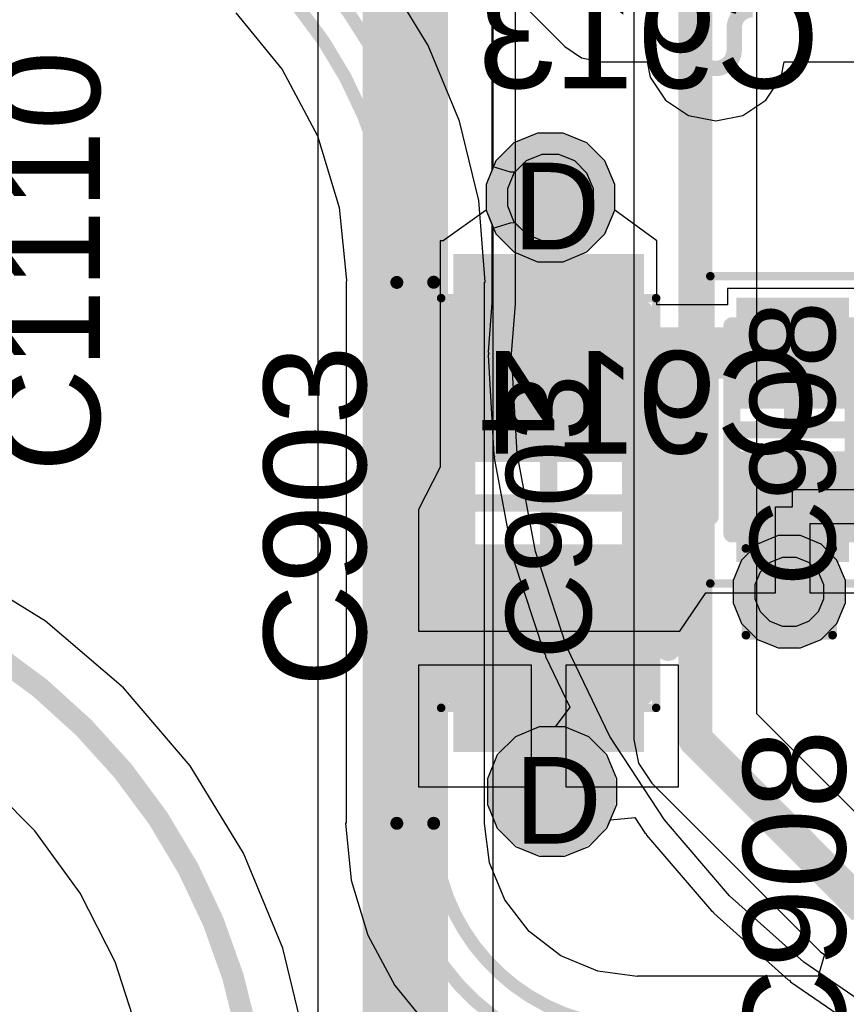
# Model space of a CAD drawing. Header units: inches. Extents: x -6 to 11.2, y -2.2 to 8.3.
# Tile 193 of 256: x 2.783 to 2.973, y 0.234 to 0.461. Entities that reach past the tile are written whole.
import ezdxf

# ---------------------------------------------------------------- set-up
doc = ezdxf.new("R2010")
doc.units = ezdxf.units.IN
doc.header["$MEASUREMENT"] = 0
for name, color, linetype in [('Board Layer Stack Bottom Overlay', 54, 'Continuous'), ('Drill Drawing', 1, 'Continuous'), ('Layer  6- Inner', 156, 'Continuous'), ('Layer 1- Top', 1, 'Continuous'), ('Layer 2- GND', 16, 'Continuous'), ('Layer 3- Inner', 16, 'Continuous'), ('Layer 4- Inner', 76, 'Continuous'), ('Layer 5- Inner', 90, 'Continuous'), ('Layer 7- PWR', 76, 'Continuous'), ('Layer 8- Bottom', 5, 'Continuous'), ('Top Assembly', 56, 'Continuous'), ('Top Comp Body -Top13)-Comp Body -Bot14)', 56, 'Continuous'), ('Top Comp Outline -Top11)-Comp Outline -Bot12)', 56, 'Continuous'), ('Top Courtyard -Top15)-Courtyard -Bot16)', 56, 'Continuous'), ('Top Overlay', 2, 'Continuous'), ('Top Paste', 8, 'Continuous'), ('Top Solder', 216, 'Continuous'), ('Via Holes', 16, 'Continuous')]:
    doc.layers.add(name, color=color, linetype=linetype)
doc.styles.add('Arial', font='txt', dxfattribs={"height": 0.2})

# ---------------------------------------------------------------- blocks, each defined once
blk = doc.blocks.new('CAPC1005X07_F____497')
at = {"layer": 'Layer 1- Top'}
for points in [[(-0.027559, 0.01003935), (-0.007874, 0.01003935), (-0.007874, -0.01003935), (-0.027559, -0.01003935)], [(0.007874, 0.01003935), (0.027559, 0.01003935), (0.027559, -0.01003935), (0.007874, -0.01003935)]]:
    blk.add_hatch(color=7, dxfattribs=at).paths.add_polyline_path(points)
at = {"layer": 'Top Paste'}
for points in [[(-0.027559, 0.01003935), (-0.007874, 0.01003935), (-0.007874, -0.01003935), (-0.027559, -0.01003935)], [(0.007874, 0.01003935), (0.027559, 0.01003935), (0.027559, -0.01003935), (0.007874, -0.01003935)]]:
    blk.add_hatch(color=8, dxfattribs=at).paths.add_polyline_path(points)
at = {"layer": 'Top Solder'}
for points in [[(-0.0305118, 0.01299215), (-0.0049212, 0.01299215), (-0.0049212, -0.01299215), (-0.0305118, -0.01299215)], [(0.0049212, 0.01299215), (0.0305118, 0.01299215), (0.0305118, -0.01299215), (0.0049212, -0.01299215)]]:
    blk.add_hatch(color=216, dxfattribs=at).paths.add_polyline_path(points)
at = {"layer": 'Top Assembly'}
for points in [[(-0.024, 0.014, 0.003937, 0.003937, 0), (-0.024, -0.014, 0.003937, 0.003937, 0)], [(-0.024, 0.014, 0.003937, 0.003937, 0), (0.024, 0.014, 0.003937, 0.003937, 0)], [(0.024, 0.014, 0.003937, 0.003937, 0), (0.024, -0.014, 0.003937, 0.003937, 0)], [(-0.024, -0.014, 0.003937, 0.003937, 0), (0.024, -0.014, 0.003937, 0.003937, 0)]]:
    blk.add_lwpolyline(points, format="xyseb", dxfattribs=at)
for points in [[(-0.0249842, 0.014, 0.0019685, 0.0019685, 1), (-0.0230158, 0.014, 0.0019685, 0.0019685, 1)], [(-0.0249842, 0.014, 0.0019685, 0.0019685, 1), (-0.0230158, 0.014, 0.0019685, 0.0019685, 1)], [(0.0230158, 0.014, 0.0019685, 0.0019685, 1), (0.0249842, 0.014, 0.0019685, 0.0019685, 1)], [(0.0230158, 0.014, 0.0019685, 0.0019685, 1), (0.0249842, 0.014, 0.0019685, 0.0019685, 1)], [(-0.0249842, -0.014, 0.0019685, 0.0019685, 1), (-0.0230158, -0.014, 0.0019685, 0.0019685, 1)], [(-0.0249842, -0.014, 0.0019685, 0.0019685, 1), (-0.0230158, -0.014, 0.0019685, 0.0019685, 1)], [(0.0230158, -0.014, 0.0019685, 0.0019685, 1), (0.0249842, -0.014, 0.0019685, 0.0019685, 1)], [(0.0230158, -0.014, 0.0019685, 0.0019685, 1), (0.0249842, -0.014, 0.0019685, 0.0019685, 1)]]:
    blk.add_lwpolyline(points, format="xyseb", close=True, dxfattribs=at)
at = {"layer": 'Top Courtyard -Top15)-Courtyard -Bot16)'}
for points in [[(-0.0354331, 0.019, 0.0019685, 0.0019685, 0), (0.0354331, 0.019, 0.0019685, 0.0019685, 0)], [(-0.0354331, 0.019, 0.0019685, 0.0019685, 0), (-0.0354331, -0.019, 0.0019685, 0.0019685, 0)], [(0.0354331, 0.019, 0.0019685, 0.0019685, 0), (0.0354331, -0.019, 0.0019685, 0.0019685, 0)], [(0, 0.011811, 0.003937, 0.003937, 0), (0, -0.011811, 0.003937, 0.003937, 0)], [(-0.011811, 0, 0.003937, 0.003937, 0), (0.0118111, 0, 0.003937, 0.003937, 0)], [(-0.0354331, -0.019, 0.0019685, 0.0019685, 0), (0.0354331, -0.019, 0.0019685, 0.0019685, 0)]]:
    blk.add_lwpolyline(points, format="xyseb", dxfattribs=at)
for points in [[(-0.0359252, 0.019, 0.0009842, 0.0009842, 1), (-0.034941, 0.019, 0.0009842, 0.0009842, 1)], [(-0.0359252, 0.019, 0.0009842, 0.0009842, 1), (-0.034941, 0.019, 0.0009842, 0.0009842, 1)], [(0.034941, 0.019, 0.0009842, 0.0009842, 1), (0.0359252, 0.019, 0.0009842, 0.0009842, 1)], [(0.034941, 0.019, 0.0009842, 0.0009842, 1), (0.0359252, 0.019, 0.0009842, 0.0009842, 1)], [(-0.0009842, 0.011811, 0.0019685, 0.0019685, 1), (0.0009842, 0.011811, 0.0019685, 0.0019685, 1)], [(-0.0127952, 0, 0.0019685, 0.0019685, 1), (-0.0108268, 0, 0.0019685, 0.0019685, 1)], [(0.0108269, 0, 0.0019685, 0.0019685, 1), (0.0127953, 0, 0.0019685, 0.0019685, 1)], [(-0.0009842, -0.011811, 0.0019685, 0.0019685, 1), (0.0009842, -0.011811, 0.0019685, 0.0019685, 1)], [(-0.0359252, -0.019, 0.0009842, 0.0009842, 1), (-0.034941, -0.019, 0.0009842, 0.0009842, 1)], [(-0.0359252, -0.019, 0.0009842, 0.0009842, 1), (-0.034941, -0.019, 0.0009842, 0.0009842, 1)], [(0.034941, -0.019, 0.0009842, 0.0009842, 1), (0.0359252, -0.019, 0.0009842, 0.0009842, 1)], [(0.034941, -0.019, 0.0009842, 0.0009842, 1), (0.0359252, -0.019, 0.0009842, 0.0009842, 1)]]:
    blk.add_lwpolyline(points, format="xyseb", close=True, dxfattribs=at)
at = {"layer": 'Top Overlay'}
for points in [[(-0.02, 0.019, 0.003937, 0.003937, 0), (0.01937, 0.019, 0.003937, 0.003937, 0)], [(-0.02, -0.019, 0.003937, 0.003937, 0), (0.01937, -0.019, 0.003937, 0.003937, 0)]]:
    blk.add_lwpolyline(points, format="xyseb", dxfattribs=at)
for points in [[(-0.0209842, 0.019, 0.0019685, 0.0019685, 1), (-0.0190158, 0.019, 0.0019685, 0.0019685, 1)], [(0.0183858, 0.019, 0.0019685, 0.0019685, 1), (0.0203542, 0.019, 0.0019685, 0.0019685, 1)], [(-0.0209842, -0.019, 0.0019685, 0.0019685, 1), (-0.0190158, -0.019, 0.0019685, 0.0019685, 1)], [(0.0183858, -0.019, 0.0019685, 0.0019685, 1), (0.0203542, -0.019, 0.0019685, 0.0019685, 1)]]:
    blk.add_lwpolyline(points, format="xyseb", close=True, dxfattribs=at)
at = {"layer": 'Top Assembly', "style": 'Arial'}
blk.add_text('C908', height=0.019685, dxfattribs=at).set_placement((-0.0360774, -0.0098393))
blk = doc.blocks.new('L15003_CAP_M_____502')
at = {"layer": 'Layer 1- Top'}
for points in [[(-0.0554646, 0.02), (-0.0114646, 0.02), (-0.0114646, -0.02), (-0.0554646, -0.02)], [(0.0114645, 0.02), (0.0554645, 0.02), (0.0554645, -0.02), (0.0114645, -0.02)]]:
    blk.add_hatch(color=7, dxfattribs=at).paths.add_polyline_path(points)
at = {"layer": 'Top Paste'}
for points in [[(-0.0554646, 0.02), (-0.0114646, 0.02), (-0.0114646, -0.02), (-0.0554646, -0.02)], [(0.0114645, 0.02), (0.0554645, 0.02), (0.0554645, -0.02), (0.0114645, -0.02)]]:
    blk.add_hatch(color=8, dxfattribs=at).paths.add_polyline_path(points)
at = {"layer": 'Top Solder'}
for points in [[(-0.0574331, 0.0219685), (-0.0094961, 0.0219685), (-0.0094961, -0.0219685), (-0.0574331, -0.0219685)], [(0.009496, 0.0219685), (0.057433, 0.0219685), (0.057433, -0.0219685), (0.009496, -0.0219685)]]:
    blk.add_hatch(color=216, dxfattribs=at).paths.add_polyline_path(points)
at = {"layer": 'Top Comp Body -Top13)-Comp Body -Bot14)'}
for points in [[(-0.034452, 0.0188944, 0.003937, 0.003937, 0), (0.0344456, 0.0188944, 0.003937, 0.003937, 0)], [(-0.034452, 0.0188944, 0.003937, 0.003937, 0), (-0.034452, -0.0189009, 0.003937, 0.003937, 0)], [(0.0344456, 0.0188944, 0.003937, 0.003937, 0), (0.0344456, -0.0189009, 0.003937, 0.003937, 0)], [(-0.034452, -0.0189009, 0.003937, 0.003937, 0), (0.0344456, -0.0189009, 0.003937, 0.003937, 0)]]:
    blk.add_lwpolyline(points, format="xyseb", dxfattribs=at)
for points in [[(-0.0354362, 0.0188944, 0.0019685, 0.0019685, 1), (-0.0334678, 0.0188944, 0.0019685, 0.0019685, 1)], [(-0.0354362, 0.0188944, 0.0019685, 0.0019685, 1), (-0.0334678, 0.0188944, 0.0019685, 0.0019685, 1)], [(0.0334614, 0.0188944, 0.0019685, 0.0019685, 1), (0.0354298, 0.0188944, 0.0019685, 0.0019685, 1)], [(0.0334614, 0.0188944, 0.0019685, 0.0019685, 1), (0.0354298, 0.0188944, 0.0019685, 0.0019685, 1)], [(-0.0354362, -0.0189009, 0.0019685, 0.0019685, 1), (-0.0334678, -0.0189009, 0.0019685, 0.0019685, 1)], [(-0.0354362, -0.0189009, 0.0019685, 0.0019685, 1), (-0.0334678, -0.0189009, 0.0019685, 0.0019685, 1)], [(0.0334614, -0.0189009, 0.0019685, 0.0019685, 1), (0.0354298, -0.0189009, 0.0019685, 0.0019685, 1)], [(0.0334614, -0.0189009, 0.0019685, 0.0019685, 1), (0.0354298, -0.0189009, 0.0019685, 0.0019685, 1)]]:
    blk.add_lwpolyline(points, format="xyseb", close=True, dxfattribs=at)
at = {"layer": 'Top Comp Outline -Top11)-Comp Outline -Bot12)'}
for points in [[(-0.0444882, 0.0220472, 0.003937, 0.003937, 0), (-0.0444882, -0.0220472, 0.003937, 0.003937, 0)], [(-0.0444882, 0.0220472, 0.003937, 0.003937, 0), (0.0444882, 0.0220472, 0.003937, 0.003937, 0)], [(0.0444882, 0.0220472, 0.003937, 0.003937, 0), (0.0444882, -0.0220472, 0.003937, 0.003937, 0)], [(-0.0444882, -0.0220472, 0.003937, 0.003937, 0), (0.0444882, -0.0220472, 0.003937, 0.003937, 0)]]:
    blk.add_lwpolyline(points, format="xyseb", dxfattribs=at)
for points in [[(-0.0454724, 0.0220472, 0.0019685, 0.0019685, 1), (-0.043504, 0.0220472, 0.0019685, 0.0019685, 1)], [(-0.0454724, 0.0220472, 0.0019685, 0.0019685, 1), (-0.043504, 0.0220472, 0.0019685, 0.0019685, 1)], [(0.043504, 0.0220472, 0.0019685, 0.0019685, 1), (0.0454724, 0.0220472, 0.0019685, 0.0019685, 1)], [(0.043504, 0.0220472, 0.0019685, 0.0019685, 1), (0.0454724, 0.0220472, 0.0019685, 0.0019685, 1)], [(-0.0454724, -0.0220472, 0.0019685, 0.0019685, 1), (-0.043504, -0.0220472, 0.0019685, 0.0019685, 1)], [(-0.0454724, -0.0220472, 0.0019685, 0.0019685, 1), (-0.043504, -0.0220472, 0.0019685, 0.0019685, 1)], [(0.043504, -0.0220472, 0.0019685, 0.0019685, 1), (0.0454724, -0.0220472, 0.0019685, 0.0019685, 1)], [(0.043504, -0.0220472, 0.0019685, 0.0019685, 1), (0.0454724, -0.0220472, 0.0019685, 0.0019685, 1)]]:
    blk.add_lwpolyline(points, format="xyseb", close=True, dxfattribs=at)
at = {"layer": 'Top Courtyard -Top15)-Courtyard -Bot16)'}
for points in [[(-0.0472441, 0.0248031, 0.0019685, 0.0019685, 0), (-0.0472441, -0.0248031, 0.0019685, 0.0019685, 0)], [(-0.0472441, 0.0248031, 0.0019685, 0.0019685, 0), (0.0472441, 0.0248031, 0.0019685, 0.0019685, 0)], [(0.0472441, 0.0248031, 0.0019685, 0.0019685, 0), (0.0472441, -0.0248031, 0.0019685, 0.0019685, 0)], [(0, 0.0188976, 0.003937, 0.003937, 0), (0, -0.0188977, 0.003937, 0.003937, 0)], [(-0.0188976, 0, 0.003937, 0.003937, 0), (0.0188976, 0, 0.003937, 0.003937, 0)], [(-0.0472441, -0.0248031, 0.0019685, 0.0019685, 0), (0.0472441, -0.0248031, 0.0019685, 0.0019685, 0)]]:
    blk.add_lwpolyline(points, format="xyseb", dxfattribs=at)
for points in [[(-0.0477362, 0.0248031, 0.0009842, 0.0009842, 1), (-0.046752, 0.0248031, 0.0009842, 0.0009842, 1)], [(-0.0477362, 0.0248031, 0.0009842, 0.0009842, 1), (-0.046752, 0.0248031, 0.0009842, 0.0009842, 1)], [(0.046752, 0.0248031, 0.0009842, 0.0009842, 1), (0.0477362, 0.0248031, 0.0009842, 0.0009842, 1)], [(0.046752, 0.0248031, 0.0009842, 0.0009842, 1), (0.0477362, 0.0248031, 0.0009842, 0.0009842, 1)], [(-0.0009842, 0.0188976, 0.0019685, 0.0019685, 1), (0.0009842, 0.0188976, 0.0019685, 0.0019685, 1)], [(-0.0198818, 0, 0.0019685, 0.0019685, 1), (-0.0179134, 0, 0.0019685, 0.0019685, 1)], [(0.0179134, 0, 0.0019685, 0.0019685, 1), (0.0198818, 0, 0.0019685, 0.0019685, 1)], [(-0.0009842, -0.0188977, 0.0019685, 0.0019685, 1), (0.0009842, -0.0188977, 0.0019685, 0.0019685, 1)], [(-0.0477362, -0.0248031, 0.0009842, 0.0009842, 1), (-0.046752, -0.0248031, 0.0009842, 0.0009842, 1)], [(-0.0477362, -0.0248031, 0.0009842, 0.0009842, 1), (-0.046752, -0.0248031, 0.0009842, 0.0009842, 1)], [(0.046752, -0.0248031, 0.0009842, 0.0009842, 1), (0.0477362, -0.0248031, 0.0009842, 0.0009842, 1)], [(0.046752, -0.0248031, 0.0009842, 0.0009842, 1), (0.0477362, -0.0248031, 0.0009842, 0.0009842, 1)]]:
    blk.add_lwpolyline(points, format="xyseb", close=True, dxfattribs=at)
at = {"layer": 'Top Overlay'}
for points in [[(-0.0334646, 0.0275591, 0.0059055, 0.0059055, 0), (0.0334645, 0.0275591, 0.0059055, 0.0059055, 0)], [(-0.0334646, -0.0275591, 0.0059055, 0.0059055, 0), (0.0334645, -0.0275591, 0.0059055, 0.0059055, 0)]]:
    blk.add_lwpolyline(points, format="xyseb", dxfattribs=at)
for points in [[(-0.034941, 0.0275591, 0.0029527, 0.0029527, 1), (-0.0319882, 0.0275591, 0.0029527, 0.0029527, 1)], [(0.0319881, 0.0275591, 0.0029527, 0.0029527, 1), (0.0349409, 0.0275591, 0.0029527, 0.0029527, 1)], [(-0.034941, -0.0275591, 0.0029527, 0.0029527, 1), (-0.0319882, -0.0275591, 0.0029527, 0.0029527, 1)], [(0.0319881, -0.0275591, 0.0029527, 0.0029527, 1), (0.0349409, -0.0275591, 0.0029527, 0.0029527, 1)]]:
    blk.add_lwpolyline(points, format="xyseb", close=True, dxfattribs=at)
at = {"layer": 'Top Comp Outline -Top11)-Comp Outline -Bot12)', "style": 'Arial'}
blk.add_text('C903', height=0.019685, dxfattribs=at).set_placement((-0.0360774, -0.0098393))

msp = doc.modelspace()

# ---------------------------------------------------------------- hatches: boundary and pattern name
at = {"layer": 'Layer 1- Top'}
h = msp.add_hatch(color=7, dxfattribs=at)
edge = h.paths.add_edge_path()
edge.add_arc((2.9051117, 0.419692), 0.0098425, 0, 360)
h = msp.add_hatch(color=7, dxfattribs=at)
edge = h.paths.add_edge_path()
edge.add_arc((2.9602362, 0.3287402), 0.007874, 0, 360)
h = msp.add_hatch(color=7, dxfattribs=at)
edge = h.paths.add_edge_path()
edge.add_arc((2.9055118, 0.2826772), 0.0098425, 0, 360)
at = {"layer": 'Layer 2- GND'}
h = msp.add_hatch(color=7, dxfattribs=at)
edge = h.paths.add_edge_path()
edge.add_arc((2.9051117, 0.419692), 0.0149212, 0, 360)
at = {"layer": 'Layer 3- Inner'}
h = msp.add_hatch(color=7, dxfattribs=at)
edge = h.paths.add_edge_path()
edge.add_arc((2.9602362, 0.3287402), 0.007874, 0, 360)
h = msp.add_hatch(color=7, dxfattribs=at)
edge = h.paths.add_edge_path()
edge.add_arc((2.9055118, 0.2826772), 0.0098425, 0, 360)
at = {"layer": 'Layer 4- Inner'}
h = msp.add_hatch(color=7, dxfattribs=at)
edge = h.paths.add_edge_path()
edge.add_arc((2.9051117, 0.419692), 0.0098425, 0, 360)
at = {"layer": 'Layer 5- Inner'}
h = msp.add_hatch(color=7, dxfattribs=at)
edge = h.paths.add_edge_path()
edge.add_arc((2.9602362, 0.3287402), 0.007874, 0, 360)
h = msp.add_hatch(color=7, dxfattribs=at)
edge = h.paths.add_edge_path()
edge.add_arc((2.9055118, 0.2826772), 0.0098425, 0, 360)
at = {"layer": 'Layer 7- PWR'}
h = msp.add_hatch(color=7, dxfattribs=at)
edge = h.paths.add_edge_path()
edge.add_arc((2.9051117, 0.419692), 0.0149212, 0, 360)
h = msp.add_hatch(color=7, dxfattribs=at)
edge = h.paths.add_edge_path()
edge.add_arc((2.9602362, 0.3287402), 0.0129527, 0, 360)
h = msp.add_hatch(color=7, dxfattribs=at)
edge = h.paths.add_edge_path()
edge.add_arc((2.9055118, 0.2826772), 0.0149212, 0, 360)
at = {"layer": 'Layer 8- Bottom'}
h = msp.add_hatch(color=7, dxfattribs=at)
edge = h.paths.add_edge_path()
edge.add_arc((2.9051117, 0.419692), 0.0098425, 0, 360)
h = msp.add_hatch(color=7, dxfattribs=at)
edge = h.paths.add_edge_path()
edge.add_arc((2.9602362, 0.3287402), 0.007874, 0, 360)
h = msp.add_hatch(color=7, dxfattribs=at)
edge = h.paths.add_edge_path()
edge.add_arc((2.9055118, 0.2826772), 0.0098425, 0, 360)
at = {"layer": 'Via Holes'}
h = msp.add_hatch(color=7, dxfattribs=at)
edge = h.paths.add_edge_path()
edge.add_arc((2.9051117, 0.419692), 0.0049212, 0, 360)
h = msp.add_hatch(color=7, dxfattribs=at)
edge = h.paths.add_edge_path()
edge.add_arc((2.9602362, 0.3287402), 0.0029527, 0, 360)
h = msp.add_hatch(color=7, dxfattribs=at)
edge = h.paths.add_edge_path()
edge.add_arc((2.9055118, 0.2826772), 0.0049212, 0, 360)

# ---------------------------------------------------------------- linework, layer by layer
at = {"layer": 'Drill Drawing'}
for points in [[(2.9502362, 0.3387402, 0.002, 0.002, 0), (2.9702362, 0.3387402, 0.002, 0.002, 0)], [(2.9502362, 0.3187402, 0.002, 0.002, 0), (2.9502362, 0.3387402, 0.002, 0.002, 0)], [(2.9702362, 0.3187402, 0.002, 0.002, 0), (2.9702362, 0.3387402, 0.002, 0.002, 0)], [(2.9502362, 0.3187402, 0.002, 0.002, 0), (2.9702362, 0.3187402, 0.002, 0.002, 0)]]:
    msp.add_lwpolyline(points, format="xyseb", dxfattribs=at)
for points in [[(2.9497362, 0.3387402, 0.001, 0.001, 1), (2.9507362, 0.3387402, 0.001, 0.001, 1)], [(2.9497362, 0.3387402, 0.001, 0.001, 1), (2.9507362, 0.3387402, 0.001, 0.001, 1)], [(2.9697362, 0.3387402, 0.001, 0.001, 1), (2.9707362, 0.3387402, 0.001, 0.001, 1)], [(2.9697362, 0.3387402, 0.001, 0.001, 1), (2.9707362, 0.3387402, 0.001, 0.001, 1)], [(2.9497362, 0.3187402, 0.001, 0.001, 1), (2.9507362, 0.3187402, 0.001, 0.001, 1)], [(2.9497362, 0.3187402, 0.001, 0.001, 1), (2.9507362, 0.3187402, 0.001, 0.001, 1)], [(2.9697362, 0.3187402, 0.001, 0.001, 1), (2.9707362, 0.3187402, 0.001, 0.001, 1)], [(2.9697362, 0.3187402, 0.001, 0.001, 1), (2.9707362, 0.3187402, 0.001, 0.001, 1)]]:
    msp.add_lwpolyline(points, format="xyseb", close=True, dxfattribs=at)
at = {"layer": 'Layer  6- Inner'}
for p, q in [((2.9031382, 0.4296132), (2.8994918, 0.4281028)), ((2.9070852, 0.4296132), (2.9031382, 0.4296132)), ((2.9107316, 0.4281028), (2.9070852, 0.4296132)), ((2.8994918, 0.4281028), (2.8967009, 0.4253119)), ((2.9135225, 0.4253119), (2.9107316, 0.4281028)), ((2.8967009, 0.4253119), (2.8951905, 0.4216655)), ((2.9150329, 0.4216655), (2.9135225, 0.4253119)), ((2.8951905, 0.4216655), (2.8951905, 0.4177185)), ((2.9150329, 0.4177185), (2.9150329, 0.4216655)), ((2.8951905, 0.4177185), (2.8967009, 0.4140721)), ((2.9135225, 0.4140721), (2.9150329, 0.4177185)), ((2.8967009, 0.4140721), (2.8994918, 0.4112812)), ((2.9107316, 0.4112812), (2.9135225, 0.4140721)), ((2.8994918, 0.4112812), (2.9031382, 0.4097708)), ((2.9070852, 0.4097708), (2.9107316, 0.4112812)), ((2.9031382, 0.4097708), (2.9070852, 0.4097708)), ((2.9576597, 0.3416929), (2.9528991, 0.339721)), ((2.9628127, 0.3416929), (2.9576597, 0.3416929)), ((2.9675733, 0.339721), (2.9628127, 0.3416929)), ((2.9528991, 0.339721), (2.9492554, 0.3360773)), ((2.971217, 0.3360773), (2.9675733, 0.339721)), ((2.9492554, 0.3360773), (2.9472835, 0.3313167)), ((2.9731889, 0.3313167), (2.971217, 0.3360773)), ((2.9472835, 0.3313167), (2.9472835, 0.3261637)), ((2.9731889, 0.3261637), (2.9731889, 0.3313167)), ((2.9472835, 0.3261637), (2.9492554, 0.3214031)), ((2.971217, 0.3214031), (2.9731889, 0.3261637)), ((2.9492554, 0.3214031), (2.9528991, 0.3177594)), ((2.9675733, 0.3177594), (2.971217, 0.3214031)), ((2.9528991, 0.3177594), (2.9576597, 0.3157875)), ((2.9576597, 0.3157875), (2.9628127, 0.3157875)), ((2.9628127, 0.3157875), (2.9675733, 0.3177594)), ((2.9025438, 0.2975984), (2.8970596, 0.2953268)), ((2.9084798, 0.2975984), (2.9025438, 0.2975984)), ((2.913964, 0.2953268), (2.9084798, 0.2975984)), ((2.8970596, 0.2953268), (2.8928622, 0.2911294)), ((2.9181614, 0.2911294), (2.913964, 0.2953268)), ((2.8928622, 0.2911294), (2.8905906, 0.2856452)), ((2.920433, 0.2856452), (2.9181614, 0.2911294)), ((2.7861856, 0.2736094), (2.7736094, 0.2861856)), ((2.8905906, 0.2856452), (2.8905906, 0.2797092)), ((2.920433, 0.2797092), (2.920433, 0.2856452)), ((2.8905906, 0.2797092), (2.8928622, 0.274225)), ((2.9181614, 0.274225), (2.920433, 0.2797092)), ((2.7966395, 0.2592208), (2.7861856, 0.2736094)), ((2.8928622, 0.274225), (2.8970596, 0.2700276)), ((2.913964, 0.2700276), (2.9181614, 0.274225)), ((2.8970596, 0.2700276), (2.9025438, 0.267756)), ((2.9084798, 0.267756), (2.913964, 0.2700276)), ((2.9025438, 0.267756), (2.9084798, 0.267756)), ((2.8047139, 0.2433739), (2.7966395, 0.2592208)), ((2.8102099, 0.226459), (2.8047139, 0.2433739))]:
    msp.add_line(p, q, dxfattribs=at)
at = {"layer": 'Layer 1- Top'}
for p, q in [((2.8863887, 0.4765596), (2.908436, 0.4545123)), ((2.908436, 0.4545123), (2.9123297, 0.4519105)), ((2.9123297, 0.4519105), (2.9169228, 0.4509969)), ((2.9169228, 0.4509969), (2.9274447, 0.4509969)), ((2.9274447, 0.4509969), (2.9281494, 0.447454)), ((2.9583743, 0.447454), (2.959079, 0.4509969)), ((2.959079, 0.4509969), (3.0119183, 0.4509969)), ((2.9281494, 0.447454), (2.9316953, 0.4421472)), ((2.9548284, 0.4421472), (2.9583743, 0.447454)), ((2.9316953, 0.4421472), (2.9370021, 0.4386012)), ((2.9495216, 0.4386012), (2.9548284, 0.4421472)), ((2.9370021, 0.4386012), (2.9432617, 0.4373561)), ((2.9432617, 0.4373561), (2.9495216, 0.4386012)), ((2.9021593, 0.4345345), (2.8967041, 0.4322749)), ((2.9080641, 0.4345345), (2.9021593, 0.4345345)), ((2.9135193, 0.4322749), (2.9080641, 0.4345345)), ((2.8967041, 0.4322749), (2.8925288, 0.4280996)), ((2.9176946, 0.4280996), (2.9135193, 0.4322749)), ((2.8925288, 0.4280996), (2.8902692, 0.4226444)), ((2.9199542, 0.4226444), (2.9176946, 0.4280996)), ((2.8902692, 0.4226444), (2.8902692, 0.4167397)), ((2.9199542, 0.4167397), (2.9199542, 0.4226444)), ((2.8902692, 0.4167397), (2.8804075, 0.409684)), ((2.9297181, 0.409684), (2.9199542, 0.4167397)), ((2.879718, 0.409684), (2.8797179, 0.3574948)), ((2.8804075, 0.409684), (2.879718, 0.409684)), ((2.929718, 0.3949292), (2.929718, 0.409684)), ((2.929718, 0.409684), (2.9297181, 0.409684)), ((2.9760566, 0.3986525), (2.945978, 0.3986525)), ((2.945978, 0.3986525), (2.945978, 0.3949292)), ((2.945978, 0.3949292), (2.929718, 0.3949292)), ((2.8797179, 0.3574948), (2.8747179, 0.3477549)), ((2.9610172, 0.3483771), (2.9610172, 0.3523141)), ((2.9610172, 0.3523141), (2.9810567, 0.3523141)), ((2.8747179, 0.3477549), (2.874718, 0.345944)), ((2.9570802, 0.3285345), (2.9570802, 0.3483771)), ((2.9570802, 0.3483771), (2.9610172, 0.3483771)), ((2.874718, 0.345944), (2.874718, 0.3196918)), ((2.9810566, 0.3444401), (2.9649542, 0.3444401)), ((2.9649542, 0.3444401), (2.9649542, 0.3285345)), ((2.7886145, 0.3219674), (2.7684436, 0.3343281)), ((2.9349729, 0.3196918), (2.9409781, 0.3285344)), ((2.9409781, 0.3285344), (2.9465291, 0.3285345)), ((2.9465291, 0.3285345), (2.9570802, 0.3285345)), ((2.9649542, 0.3285345), (2.9810566, 0.3285345)), ((2.8066034, 0.3066034), (2.7886145, 0.3219674)), ((2.874718, 0.3196918), (2.9047179, 0.3196918)), ((2.9047179, 0.3196918), (2.9349729, 0.3196918)), ((2.9007809, 0.3118178), (2.874718, 0.3118178)), ((2.874718, 0.3118178), (2.874718, 0.2837549)), ((2.9007809, 0.2837549), (2.9007809, 0.3118178)), ((2.934718, 0.3118178), (2.9086549, 0.3118178)), ((2.9086549, 0.3118178), (2.9086549, 0.2837549)), ((2.934718, 0.2837549), (2.934718, 0.3118178)), ((2.8219674, 0.2886145), (2.8066034, 0.3066034)), ((2.8343281, 0.2684436), (2.8219674, 0.2886145)), ((2.874718, 0.2837549), (2.9007809, 0.2837549)), ((2.9086549, 0.2837549), (2.934718, 0.2837549)), ((2.8433813, 0.2465874), (2.8343281, 0.2684436)), ((2.8489039, 0.2235841), (2.8433813, 0.2465874))]:
    msp.add_line(p, q, dxfattribs=at)
for points in [[(2.9347186, 0.4629991, 0.0035433, 0.0035433, -0.4142135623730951), (2.9389902, 0.4587275, 0.0035433, 0.0035433, 0)], [(2.9475335, 0.4587275, 0.0035433, 0.0035433, -0.4142135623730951), (2.9518051, 0.4629991, 0.0035433, 0.0035433, 0)], [(2.9389902, 0.4537137, 0.0035433, 0.0035433, 0), (2.9389902, 0.4587275, 0.0035433, 0.0035433, 0)], [(2.9475335, 0.4537137, 0.0035433, 0.0035433, 0), (2.9475335, 0.4587275, 0.0035433, 0.0035433, 0)], [(2.9432618, 0.4494421, 0.0035433, 0.0035433, -0.4142135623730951), (2.9389902, 0.4537137, 0.0035433, 0.0035433, 0)], [(2.9475335, 0.4537137, 0.0035433, 0.0035433, -0.4142135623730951), (2.9432619, 0.4494421, 0.0035433, 0.0035433, 0)], [(2.9432618, 0.4494421, 0.0035433, 0.0035433, 0), (2.9432619, 0.4494421, 0.0035433, 0.0035433, 0)], [(2.9049148, 0.4194951, 0.015748, 0.015748, 0), (2.9051117, 0.419692, 0.015748, 0.015748, 0)], [(2.9049148, 0.3828808, 0.015748, 0.015748, 0), (2.9049148, 0.4194951, 0.015748, 0.015748, 0)], [(2.904718, 0.382684, 0.011811, 0.011811, 0), (2.9049148, 0.3828808, 0.011811, 0.011811, 0)], [(2.9049148, 0.3828808, 0.011811, 0.011811, 0), (2.905844, 0.38381, 0.011811, 0.011811, 0)], [(2.905844, 0.38381, 0.011811, 0.011811, 0), (2.9610173, 0.38381, 0.011811, 0.011811, 0)], [(2.9610173, 0.38381, 0.011811, 0.011811, 0), (3.026765, 0.38381, 0.011811, 0.011811, 0)], [(2.9610173, 0.3314681, 0.0098425, 0.0098425, 0), (2.9610173, 0.348377, 0.0098425, 0.0098425, 0)], [(2.9586831, 0.3291339, 0.0098425, 0.0098425, 0), (2.9610173, 0.3314681, 0.0098425, 0.0098425, 0)], [(2.957874, 0.3291339, 0.0098425, 0.0098425, 0), (2.9586831, 0.3291339, 0.0098425, 0.0098425, 0)], [(2.904718, 0.2850458, 0.0098425, 0.0098425, 0), (2.904718, 0.3157549, 0.0098425, 0.0098425, 0)], [(2.904718, 0.2850458, 0.0098425, 0.0098425, 0), (2.9047244, 0.2850394, 0.0098425, 0.0098425, 0)]]:
    msp.add_lwpolyline(points, format="xyseb", dxfattribs=at)
for points in [[(2.9381044, 0.4587275, 0.0017716, 0.0017716, 1), (2.939876, 0.4587275, 0.0017716, 0.0017716, 1)], [(2.9381044, 0.4587275, 0.0017716, 0.0017716, 1), (2.939876, 0.4587275, 0.0017716, 0.0017716, 1)], [(2.9466477, 0.4587275, 0.0017716, 0.0017716, 1), (2.9484193, 0.4587275, 0.0017716, 0.0017716, 1)], [(2.9466477, 0.4587275, 0.0017716, 0.0017716, 1), (2.9484193, 0.4587275, 0.0017716, 0.0017716, 1)], [(2.9381044, 0.4537137, 0.0017716, 0.0017716, 1), (2.939876, 0.4537137, 0.0017716, 0.0017716, 1)], [(2.9381044, 0.4537137, 0.0017716, 0.0017716, 1), (2.939876, 0.4537137, 0.0017716, 0.0017716, 1)], [(2.9466477, 0.4537137, 0.0017716, 0.0017716, 1), (2.9484193, 0.4537137, 0.0017716, 0.0017716, 1)], [(2.9466477, 0.4537137, 0.0017716, 0.0017716, 1), (2.9484193, 0.4537137, 0.0017716, 0.0017716, 1)], [(2.942376, 0.4494421, 0.0017716, 0.0017716, 1), (2.9441476, 0.4494421, 0.0017716, 0.0017716, 1)], [(2.942376, 0.4494421, 0.0017716, 0.0017716, 1), (2.9441476, 0.4494421, 0.0017716, 0.0017716, 1)], [(2.9423761, 0.4494421, 0.0017716, 0.0017716, 1), (2.9441477, 0.4494421, 0.0017716, 0.0017716, 1)], [(2.9423761, 0.4494421, 0.0017716, 0.0017716, 1), (2.9441477, 0.4494421, 0.0017716, 0.0017716, 1)], [(2.9009778, 0.4194951, 0.007874, 0.007874, 1), (2.9088518, 0.4194951, 0.007874, 0.007874, 1)], [(2.9009778, 0.4194951, 0.007874, 0.007874, 1), (2.9088518, 0.4194951, 0.007874, 0.007874, 1)], [(2.9011747, 0.419692, 0.007874, 0.007874, 1), (2.9090487, 0.419692, 0.007874, 0.007874, 1)], [(2.9009778, 0.3828808, 0.007874, 0.007874, 1), (2.9088518, 0.3828808, 0.007874, 0.007874, 1)], [(2.9017653, 0.382684, 0.0059055, 0.0059055, 1), (2.9076707, 0.382684, 0.0059055, 0.0059055, 1)], [(2.9019621, 0.3828808, 0.0059055, 0.0059055, 1), (2.9078675, 0.3828808, 0.0059055, 0.0059055, 1)], [(2.9019621, 0.3828808, 0.0059055, 0.0059055, 1), (2.9078675, 0.3828808, 0.0059055, 0.0059055, 1)], [(2.9028913, 0.38381, 0.0059055, 0.0059055, 1), (2.9087967, 0.38381, 0.0059055, 0.0059055, 1)], [(2.9028913, 0.38381, 0.0059055, 0.0059055, 1), (2.9087967, 0.38381, 0.0059055, 0.0059055, 1)], [(2.9580646, 0.38381, 0.0059055, 0.0059055, 1), (2.96397, 0.38381, 0.0059055, 0.0059055, 1)], [(2.9580646, 0.38381, 0.0059055, 0.0059055, 1), (2.96397, 0.38381, 0.0059055, 0.0059055, 1)], [(2.9585567, 0.348377, 0.0049212, 0.0049212, 1), (2.9634779, 0.348377, 0.0049212, 0.0049212, 1)], [(2.8377953, 0.2, 0.005, 0.005, 1), (2.5622047, 0.2, 0.005, 0.005, 1)], [(2.9585567, 0.3314681, 0.0049212, 0.0049212, 1), (2.9634779, 0.3314681, 0.0049212, 0.0049212, 1)], [(2.9585567, 0.3314681, 0.0049212, 0.0049212, 1), (2.9634779, 0.3314681, 0.0049212, 0.0049212, 1)], [(2.9554134, 0.3291339, 0.0049212, 0.0049212, 1), (2.9603346, 0.3291339, 0.0049212, 0.0049212, 1)], [(2.9562225, 0.3291339, 0.0049212, 0.0049212, 1), (2.9611437, 0.3291339, 0.0049212, 0.0049212, 1)], [(2.9562225, 0.3291339, 0.0049212, 0.0049212, 1), (2.9611437, 0.3291339, 0.0049212, 0.0049212, 1)], [(2.9022574, 0.3157549, 0.0049212, 0.0049212, 1), (2.9071786, 0.3157549, 0.0049212, 0.0049212, 1)], [(2.9022574, 0.2850458, 0.0049212, 0.0049212, 1), (2.9071786, 0.2850458, 0.0049212, 0.0049212, 1)], [(2.9022574, 0.2850458, 0.0049212, 0.0049212, 1), (2.9071786, 0.2850458, 0.0049212, 0.0049212, 1)], [(2.9022638, 0.2850394, 0.0049212, 0.0049212, 1), (2.907185, 0.2850394, 0.0049212, 0.0049212, 1)]]:
    msp.add_lwpolyline(points, format="xyseb", close=True, dxfattribs=at)
at = {"layer": 'Layer 3- Inner'}
for p, q in [((2.9527927, 0.3005716), (2.9527927, 0.590062)), ((2.9243727, 0.586978), (2.9243727, 0.2946856)), ((2.8769458, 0.4547392), (2.867084, 0.4708323)), ((2.8325378, 0.4622308), (2.8432117, 0.4492246)), ((2.8841687, 0.4373016), (2.8769458, 0.4547392)), ((2.8432117, 0.4492246), (2.8513835, 0.4339362)), ((2.8885748, 0.4189487), (2.8841687, 0.4373016)), ((2.8513835, 0.4339362), (2.8564156, 0.4173474)), ((2.9031382, 0.4296132), (2.8994918, 0.4281028)), ((2.9070852, 0.4296132), (2.9031382, 0.4296132)), ((2.9107316, 0.4281028), (2.9070852, 0.4296132)), ((2.8994918, 0.4281028), (2.8967009, 0.4253119)), ((2.9135225, 0.4253119), (2.9107316, 0.4281028)), ((2.8967009, 0.4253119), (2.8951905, 0.4216655)), ((2.9150329, 0.4216655), (2.9135225, 0.4253119)), ((2.8951905, 0.4216655), (2.8951905, 0.4177185)), ((2.9150329, 0.4177185), (2.9150329, 0.4216655)), ((2.8900557, 0.4001325), (2.8885748, 0.4189487)), ((2.8564156, 0.4173474), (2.8580648, 0.4006033)), ((2.8951905, 0.4177185), (2.8967009, 0.4140721)), ((2.9135225, 0.4140721), (2.9150329, 0.4177185)), ((2.8967009, 0.4140721), (2.8994918, 0.4112812)), ((2.9107316, 0.4112812), (2.9135225, 0.4140721)), ((2.8994918, 0.4112812), (2.9031382, 0.4097708)), ((2.9070852, 0.4097708), (2.9107316, 0.4112812)), ((2.9031382, 0.4097708), (2.9070852, 0.4097708)), ((2.8580648, 0.4006033), (2.8579638, 0.4000956)), ((2.8579638, 0.4000956), (2.8579638, 0.2753547)), ((2.8899101, 0.2753547), (2.8899101, 0.4001325)), ((2.8899101, 0.4001325), (2.8900557, 0.4001325)), ((2.9834387, 0.2699256), (2.9527927, 0.3005716)), ((2.9243727, 0.2946856), (2.9254544, 0.2892477)), ((2.9254544, 0.2892477), (2.9285347, 0.2846376)), ((2.7861856, 0.2736094), (2.7736094, 0.2861856)), ((2.9285347, 0.2846376), (2.9675047, 0.2456676)), ((2.8579638, 0.2753547), (2.8578648, 0.2753547)), ((2.8578648, 0.2753547), (2.8591586, 0.2622188)), ((2.8898937, 0.2752721), (2.8899101, 0.2753547)), ((2.8910861, 0.2662147), (2.8898937, 0.2752721)), ((2.7966395, 0.2592208), (2.7861856, 0.2736094)), ((2.894614, 0.2576976), (2.8910861, 0.2662147)), ((2.8591586, 0.2622188), (2.8629902, 0.2495878)), ((2.8047139, 0.2433739), (2.7966395, 0.2592208)), ((2.9002261, 0.2503838), (2.894614, 0.2576976)), ((2.9075399, 0.2447717), (2.9002261, 0.2503838)), ((2.8629902, 0.2495878), (2.8692123, 0.2379469)), ((2.9675047, 0.2456676), (2.9684023, 0.2450678)), ((2.8102099, 0.226459), (2.8047139, 0.2433739)), ((2.916057, 0.2412438), (2.9075399, 0.2447717)), ((2.9684023, 0.2450678), (2.9668856, 0.2400678)), ((2.9251144, 0.2400514), (2.916057, 0.2412438)), ((2.925197, 0.2400678), (2.9251144, 0.2400514)), ((2.9668856, 0.2400678), (2.925197, 0.2400678)), ((2.8692123, 0.2379469), (2.8775859, 0.2277436))]:
    msp.add_line(p, q, dxfattribs=at)
for points in [[(2.9385827, 0.2946856, 0.007874, 0.007874, 0), (2.9385827, 0.5977333, 0.007874, 0.007874, 0)], [(2.8464349, 0.4767933, 0.0029921, 0.0029921, -0.198912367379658), (2.8781889, 0.4001325, 0.0029921, 0.0029921, 0)], [(2.8403957, 0.4708063, 0.0029921, 0.0029921, -0.1989123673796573), (2.869685, 0.4000956, 0.0029921, 0.0029921, 0)], [(2.869685, 0.2753547, 0.0029921, 0.0029921, 0), (2.869685, 0.4000956, 0.0029921, 0.0029921, 0)], [(2.8781889, 0.2753547, 0.0029921, 0.0029921, 0), (2.8781889, 0.4001325, 0.0029921, 0.0029921, 0)], [(2.9385827, 0.2946856, 0.007874, 0.007874, 0), (2.9775527, 0.2557156, 0.007874, 0.007874, 0)], [(2.925197, 0.2198427, 0.0029921, 0.0029921, -0.4142135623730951), (2.869685, 0.2753547, 0.0029921, 0.0029921, 0)], [(2.925197, 0.2283466, 0.0029921, 0.0029921, -0.4142135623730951), (2.8781889, 0.2753547, 0.0029921, 0.0029921, 0)]]:
    msp.add_lwpolyline(points, format="xyseb", dxfattribs=at)
for points in [[(2.868937, 0.4000956, 0.001496, 0.001496, 1), (2.870433, 0.4000956, 0.001496, 0.001496, 1)], [(2.868937, 0.4000956, 0.001496, 0.001496, 1), (2.870433, 0.4000956, 0.001496, 0.001496, 1)], [(2.8774409, 0.4001325, 0.001496, 0.001496, 1), (2.8789369, 0.4001325, 0.001496, 0.001496, 1)], [(2.8774409, 0.4001325, 0.001496, 0.001496, 1), (2.8789369, 0.4001325, 0.001496, 0.001496, 1)], [(2.9366142, 0.2946856, 0.003937, 0.003937, 1), (2.9405512, 0.2946856, 0.003937, 0.003937, 1)], [(2.9366142, 0.2946856, 0.003937, 0.003937, 1), (2.9405512, 0.2946856, 0.003937, 0.003937, 1)], [(2.868937, 0.2753547, 0.001496, 0.001496, 1), (2.870433, 0.2753547, 0.001496, 0.001496, 1)], [(2.868937, 0.2753547, 0.001496, 0.001496, 1), (2.870433, 0.2753547, 0.001496, 0.001496, 1)], [(2.8774409, 0.2753547, 0.001496, 0.001496, 1), (2.8789369, 0.2753547, 0.001496, 0.001496, 1)], [(2.8774409, 0.2753547, 0.001496, 0.001496, 1), (2.8789369, 0.2753547, 0.001496, 0.001496, 1)]]:
    msp.add_lwpolyline(points, format="xyseb", close=True, dxfattribs=at)
at = {"layer": 'Layer 4- Inner'}
for p, q in [((2.8970472, 0.3951157), (2.8970472, 0.4820866)), ((2.8916352, 0.4798448), (2.8916352, 0.4259422)), ((2.8916352, 0.4259422), (2.8902692, 0.4226444)), ((2.8902692, 0.4226444), (2.8902692, 0.4167396)), ((2.8902692, 0.4167396), (2.8916352, 0.4134418)), ((2.8916352, 0.4134418), (2.8916352, 0.395321)), ((2.8916352, 0.395321), (2.8907779, 0.3840487)), ((2.8961743, 0.3836383), (2.8970472, 0.3951157)), ((2.8907779, 0.3840487), (2.8908943, 0.3836935)), ((2.8908943, 0.3836935), (2.8907705, 0.3833408)), ((2.8907705, 0.3833408), (2.892036, 0.3603545)), ((2.8974398, 0.360652), (2.8961743, 0.3836383)), ((2.892036, 0.3603545), (2.8921978, 0.3600175)), ((2.8921978, 0.3600175), (2.8921211, 0.3596517)), ((2.8921211, 0.3596517), (2.8963763, 0.3370272)), ((2.901695, 0.3380275), (2.8974398, 0.360652)), ((2.8963763, 0.3370272), (2.8965806, 0.3367143)), ((2.8965806, 0.3367143), (2.8965523, 0.3363415)), ((2.8965523, 0.3363415), (2.9037241, 0.3144661)), ((2.9088668, 0.3161521), (2.901695, 0.3380275)), ((2.9586543, 0.3366929), (2.9557314, 0.3354822)), ((2.9618181, 0.3366929), (2.9586543, 0.3366929)), ((2.964741, 0.3354822), (2.9618181, 0.3366929)), ((2.9557314, 0.3354822), (2.9534942, 0.333245)), ((2.9669782, 0.333245), (2.964741, 0.3354822)), ((2.9534942, 0.333245), (2.9522835, 0.3303221)), ((2.9681889, 0.3303221), (2.9669782, 0.333245)), ((2.9522835, 0.3303221), (2.9522835, 0.3271583)), ((2.9681889, 0.3271583), (2.9681889, 0.3303221)), ((2.9522835, 0.3271583), (2.9534942, 0.3242354)), ((2.9669782, 0.3242354), (2.9681889, 0.3271583)), ((2.9534942, 0.3242354), (2.9557314, 0.3219982)), ((2.964741, 0.3219982), (2.9669782, 0.3242354)), ((2.9557314, 0.3219982), (2.9586543, 0.3207875)), ((2.9586543, 0.3207875), (2.9618181, 0.3207875)), ((2.9618181, 0.3207875), (2.964741, 0.3219982)), ((2.9188328, 0.2953999), (2.9088668, 0.3161521)), ((2.9037241, 0.3144661), (2.9039676, 0.3141825)), ((2.9039676, 0.3141825), (2.9039882, 0.3138092)), ((2.9039882, 0.3138092), (2.9095936, 0.3021371)), ((2.9095936, 0.3021371), (2.9062265, 0.2975984)), ((2.9025438, 0.2975984), (2.8970596, 0.2953268)), ((2.9062265, 0.2975984), (2.9025438, 0.2975984)), ((2.8970596, 0.2953268), (2.8928622, 0.2911294)), ((2.9314223, 0.2761262), (2.9188328, 0.2953999)), ((2.8928622, 0.2911294), (2.8905906, 0.2856452)), ((2.7861856, 0.2736094), (2.7736094, 0.2861856)), ((2.8905906, 0.2856452), (2.8905906, 0.2797092)), ((2.8905906, 0.2797092), (2.8928622, 0.274225)), ((2.9181614, 0.274225), (2.9189632, 0.2761609)), ((2.9189632, 0.2761609), (2.9245926, 0.2766857)), ((2.9245926, 0.2766857), (2.9268913, 0.2731666)), ((2.9464199, 0.2586607), (2.9314223, 0.2761262)), ((2.7966395, 0.2592208), (2.7861856, 0.2736094)), ((2.8928622, 0.274225), (2.8970596, 0.2700276)), ((2.913964, 0.2700276), (2.9181614, 0.274225)), ((2.9268913, 0.2731666), (2.9271999, 0.2729557)), ((2.9271999, 0.2729557), (2.9273164, 0.2726004)), ((2.9273164, 0.2726004), (2.942314, 0.2551349)), ((2.8970596, 0.2700276), (2.9025438, 0.267756)), ((2.9084798, 0.267756), (2.913964, 0.2700276)), ((2.9025438, 0.267756), (2.9084798, 0.267756)), ((2.8047139, 0.2433739), (2.7966395, 0.2592208)), ((2.9635689, 0.2433022), (2.9464199, 0.2586607)), ((2.942314, 0.2551349), (2.9426475, 0.2549661)), ((2.9426475, 0.2549661), (2.9428093, 0.2546292)), ((2.9428093, 0.2546292), (2.9599583, 0.2392707)), ((2.8102099, 0.226459), (2.8047139, 0.2433739)), ((2.982576, 0.2303137), (2.9635689, 0.2433022)), ((2.9599583, 0.2392707), (2.9603109, 0.2391469)), ((2.9603109, 0.2391469), (2.9605154, 0.2388338)), ((2.9605154, 0.2388338), (2.9795226, 0.2258453))]:
    msp.add_line(p, q, dxfattribs=at)
at = {"layer": 'Layer 5- Inner'}
for p, q in [((2.8918847, 0.4267503), (2.8918847, 0.4759844)), ((2.8514223, 0.4676043), (2.8514223, 0.190945)), ((2.9031382, 0.4296132), (2.8994918, 0.4281028)), ((2.9070852, 0.4296132), (2.9031382, 0.4296132)), ((2.9107316, 0.4281028), (2.9070852, 0.4296132)), ((2.8994918, 0.4281028), (2.8968847, 0.4254957)), ((2.9135225, 0.4253119), (2.9107316, 0.4281028)), ((2.8959171, 0.425546), (2.8918847, 0.4267503)), ((2.8968847, 0.4254957), (2.8959171, 0.425546)), ((2.9150329, 0.4216655), (2.9135225, 0.4253119)), ((2.9150329, 0.4177185), (2.9150329, 0.4216655)), ((2.9135225, 0.4140721), (2.9150329, 0.4177185)), ((2.8918847, 0.4126337), (2.8959171, 0.413838)), ((2.8959171, 0.413838), (2.8968847, 0.4138883)), ((2.8968847, 0.4138883), (2.8994918, 0.4112812)), ((2.9107316, 0.4112812), (2.9135225, 0.4140721)), ((2.8918847, 0.199325), (2.8918847, 0.4126337)), ((2.8994918, 0.4112812), (2.9031382, 0.4097708)), ((2.9070852, 0.4097708), (2.9107316, 0.4112812)), ((2.9031382, 0.4097708), (2.9070852, 0.4097708)), ((2.7861856, 0.2736094), (2.7736094, 0.2861856)), ((2.7966395, 0.2592208), (2.7861856, 0.2736094)), ((2.8047139, 0.2433739), (2.7966395, 0.2592208)), ((2.8102099, 0.226459), (2.8047139, 0.2433739))]:
    msp.add_line(p, q, dxfattribs=at)
msp.add_lwpolyline([(2.8716535, 0.190945, 0.019685, 0.019685, 0), (2.8716535, 0.4759844, 0.019685, 0.019685, 0)], format="xyseb", dxfattribs=at)
at = {"layer": 'Layer 8- Bottom'}
for p, q in [((2.9021593, 0.4345345), (2.8967041, 0.4322749)), ((2.9080641, 0.4345345), (2.9021593, 0.4345345)), ((2.9135193, 0.4322749), (2.9080641, 0.4345345)), ((2.8967041, 0.4322749), (2.8925288, 0.4280996)), ((2.9176946, 0.4280996), (2.9135193, 0.4322749)), ((2.8925288, 0.4280996), (2.8902692, 0.4226444)), ((2.9199542, 0.4226444), (2.9176946, 0.4280996)), ((2.8902692, 0.4226444), (2.8902692, 0.4167396)), ((2.9199542, 0.4167396), (2.9199542, 0.4226444)), ((2.8902692, 0.4167396), (2.8925288, 0.4112844)), ((2.9176946, 0.4112844), (2.9199542, 0.4167396)), ((2.8925288, 0.4112844), (2.8967041, 0.4071091)), ((2.9135193, 0.4071091), (2.9176946, 0.4112844)), ((2.8967041, 0.4071091), (2.9021593, 0.4048495)), ((2.9080641, 0.4048495), (2.9135193, 0.4071091)), ((2.9021593, 0.4048495), (2.9080641, 0.4048495)), ((2.7886145, 0.3219674), (2.7684436, 0.3343281)), ((2.8066034, 0.3066034), (2.7886145, 0.3219674)), ((2.8219674, 0.2886145), (2.8066034, 0.3066034)), ((2.8343281, 0.2684436), (2.8219674, 0.2886145)), ((2.8433813, 0.2465874), (2.8343281, 0.2684436)), ((2.8489039, 0.2235841), (2.8433813, 0.2465874))]:
    msp.add_line(p, q, dxfattribs=at)
msp.add_lwpolyline([(2.8377953, 0.2, 0.005, 0.005, 1), (2.5622047, 0.2, 0.005, 0.005, 1)], format="xyseb", close=True, dxfattribs=at)

# ---------------------------------------------------------------- block references
at = {"rotation": 90}
for name, p in [('L15003_CAP_M_____502', (2.904718, 0.3492195)), ('CAPC1005X07_F____497', (2.9610173, 0.3660935))]:
    msp.add_blockref(name, p, dxfattribs=at)

# ---------------------------------------------------------------- texts
at = {"layer": 'Board Layer Stack Bottom Overlay', "style": 'Arial', "text_generation_flag": 2}
for s, p in [('C913', (2.9673094, 0.4448857)), ('C914', (2.9673094, 0.3606337))]:
    msp.add_text(s, height=0.023622, dxfattribs=at).set_placement(p)
at = {"layer": 'Drill Drawing', "style": 'Arial'}
for p in [(2.8964472, 0.4076953), (2.8968473, 0.2706805)]:
    msp.add_text('D', height=0.02, dxfattribs=at).set_placement(p)
at = {"layer": 'Top Overlay', "style": 'Arial'}
for s, p in [('C1110', (2.8011773, 0.3563153)), ('C903', (2.8625946, 0.306707)), ('C908', (2.9732244, 0.2181242))]:
    msp.add_text(s, height=0.023622, rotation=90, dxfattribs=at).set_placement(p)

doc.saveas('drawing.dxf')
